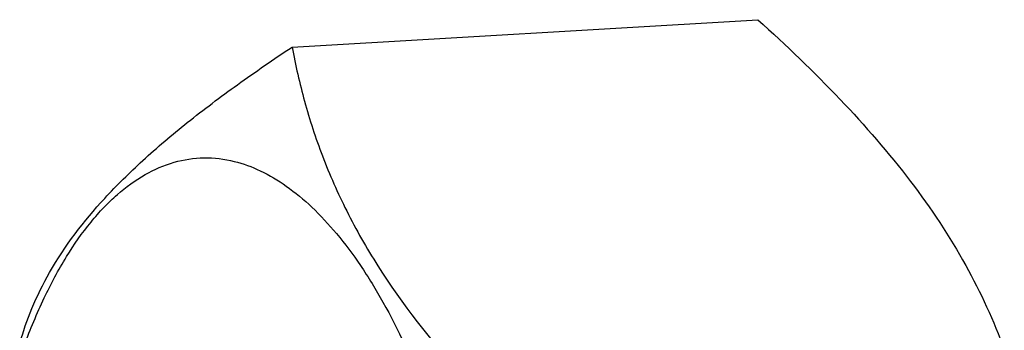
# Model space of a CAD drawing. Header units: millimetres. Extents: x 0 to 2731, y -3524 to -2222.
# Tile 124 of 221: x 1685.89 to 1693.52, y -2603.09 to -2600.68. Entities that reach past the tile are written whole.
import ezdxf

# ---------------------------------------------------------------- set-up
doc = ezdxf.new("R2010")
doc.units = ezdxf.units.MM
doc.header["$LTSCALE"] = 46.255
doc.layers.add('00_COMPONENTS', color=7, linetype='CONTINUOUS')

msp = doc.modelspace()

# ---------------------------------------------------------------- linework, layer by layer
at = {"layer": '00_COMPONENTS', "color": 7}
msp.add_line((1688.0021, -2600.8956), (1691.6133, -2600.6835), dxfattribs=at)
for points, knots in [([(1691.6133, -2600.6835), (1691.8331, -2600.8821), (1692.2493, -2601.281), (1692.7987, -2601.912), (1693.2319, -2602.5619), (1693.4413, -2603.0173), (1693.5236, -2603.2423)], [0, 0, 0, 0, 0.27568, 0.53586, 0.777098, 1, 1, 1, 1]), ([(1685.8903, -2603.1957), (1685.9167, -2603.1031), (1685.9826, -2602.9138), (1686.177, -2602.5195), (1686.4728, -2602.134), (1686.8498, -2601.7632), (1687.1957, -2601.4709), (1687.5839, -2601.1795), (1687.8593, -2600.9905), (1688.0021, -2600.8956)], [0, 0, 0, 0, 0.090643, 0.188157, 0.412777, 0.543282, 0.685714, 0.838593, 1, 1, 1, 1]), ([(1688.0021, -2600.8956), (1688.0286, -2601.037), (1688.0937, -2601.3226), (1688.2326, -2601.749), (1688.4215, -2602.1772), (1688.7547, -2602.761), (1689.1928, -2603.3176), (1689.7024, -2603.8487), (1689.9819, -2604.1114), (1690.1264, -2604.2421)], [0, 0, 0, 0, 0.106789, 0.21718, 0.332414, 0.453614, 0.715399, 0.855348, 1, 1, 1, 1]), ([(1685.9266, -2603.2084), (1685.9726, -2603.0838), (1686.0701, -2602.8487), (1686.2417, -2602.5274), (1686.403, -2602.2959), (1686.5405, -2602.1396), (1686.6753, -2602.0097), (1686.8521, -2601.8798), (1687.0815, -2601.7801), (1687.3192, -2601.7441), (1687.4764, -2601.7632), (1687.5526, -2601.782)], [0, 0, 0, 0, 0.168535, 0.322342, 0.461278, 0.525394, 0.586143, 0.698537, 0.801757, 0.900429, 1, 1, 1, 1]), ([(1687.5526, -2601.782), (1687.6225, -2601.7993), (1687.7644, -2601.8515), (1687.9671, -2601.973), (1688.165, -2602.1384), (1688.3565, -2602.3458), (1688.5402, -2602.5932), (1688.781, -2602.9877), (1689.0468, -2603.5679), (1689.3005, -2604.3526), (1689.49, -2605.2206), (1689.6078, -2606.1393), (1689.6495, -2607.0742), (1689.6136, -2607.9899), (1689.5014, -2608.8522), (1689.3174, -2609.6285), (1689.1024, -2610.2016), (1688.8957, -2610.5889), (1688.7336, -2610.8299), (1688.5598, -2611.0306), (1688.3757, -2611.1889), (1688.1824, -2611.303), (1687.9816, -2611.3708), (1687.7759, -2611.3906), (1687.6401, -2611.3719), (1687.5738, -2611.3555)], [0, 0, 0, 0, 0.019224, 0.040028, 0.062815, 0.087841, 0.115217, 0.144949, 0.211082, 0.284995, 0.364727, 0.447914, 0.531972, 0.614264, 0.692263, 0.763717, 0.826858, 0.854987, 0.880754, 0.904235, 0.925632, 0.945304, 0.963783, 0.981763, 1, 1, 1, 1])]:
    msp.add_open_spline(points, degree=3, knots=knots, dxfattribs=at)

doc.saveas('drawing.dxf')
